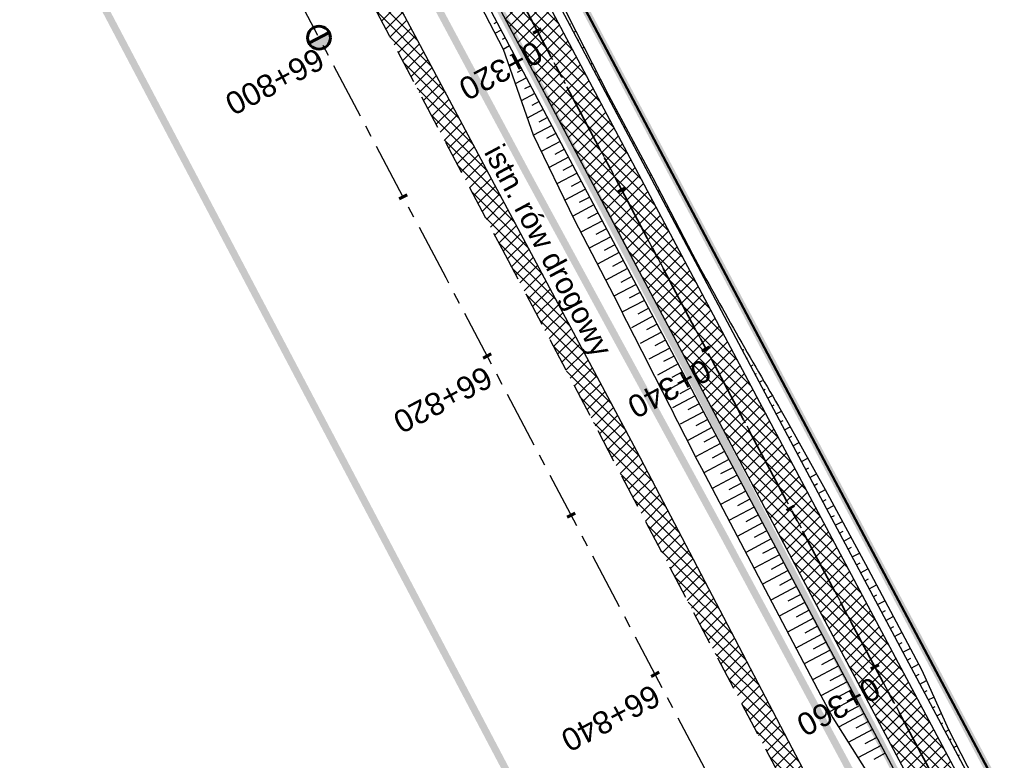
# Model space of a CAD drawing. Header units: metres. Extents: x 7529682 to 7533751, y 5721195 to 5727842.
# Tile 194 of 210: x 7529838 to 7529893, y 5727474 to 5727515. Entities that reach past the tile are written whole.
import ezdxf

# ---------------------------------------------------------------- set-up
doc = ezdxf.new("R2010")
doc.units = ezdxf.units.M
for name, pattern in [('817-dzialki-09-05-04$0$HIDDEN', [0.375, 0.25, -0.125]), ('ACAD_ISO05W100', [33, 24, -3, 0, -3, 0, -3]), ('CENTER', [50.8, 31.75, -6.35, 6.35, -6.35]), ('CENTER2', [28.575, 19.05, -3.175, 3.175, -3.175]), ('HIDDEN', [9.525, 6.35, -3.175])]:
    doc.linetypes.add(name, pattern=pattern)
for name, color, linetype in [('C-DROGI-SYTUACJA', 7, 'Continuous'), ('C-DROGI-SYTUACJA-ETYKIETY', 7, 'Continuous'), ('D-hatch-pobocza', 131, 'Continuous'), ('D-pobocza', 60, 'Continuous'), ('D-rowy', 160, 'Continuous'), ('D-skarpa', 2, 'Continuous'), ('D-skarpa-kreskowanie', 2, 'Continuous')]:
    doc.layers.add(name, color=color, linetype=linetype)
for name, color, linetype, lineweight, true_color in [('D-ewidencja-numery', 7, 'Continuous', 50, 0x40ff00), ('D-hatch-ciag-pieszo-rowerowy', 7, 'Continuous', 13, 0xff9f80), ('D-LR-etap-III', 7, '817-dzialki-09-05-04$0$HIDDEN', 50, 0x00008f)]:
    doc.layers.add(name, color=color, linetype=linetype, lineweight=lineweight, true_color=true_color)
for name, color, linetype, lineweight in [('D-krawędzie', 3, 'Continuous', 30), ('D-obrzeża', 2, 'Continuous', 30), ('D-opisy', 2, 'Continuous', 30), ('D-oś', 10, 'CENTER', 30), ('D-pas-drogowy', 7, 'ACAD_ISO05W100', 50)]:
    doc.layers.add(name, color=color, linetype=linetype, lineweight=lineweight)
doc.layers.add('poprzeczki', color=7, linetype='Continuous', true_color=0x0000c7)
doc.styles.get("Standard").update_dxf_attribs({"font": 'arial.ttf'})
pattern_1 = [(45, (0, 0), (-0.33675960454, 0.33675960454), []), (135, (0, 0), (-0.33675960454, -0.33675960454), [])]

# ---------------------------------------------------------------- blocks, each defined once
blk = doc.blocks.new('kilometraz')
at = {"linetype": 'ByBlock', "lineweight": -2}
blk.add_hatch(color=0, dxfattribs=at).paths.add_polyline_path([(0, -0.28125, 0.41421356), (0.28125, 0, 0.41421356), (0, 0.28125)])
at = {"color": 0, "linetype": 'ByBlock', "lineweight": -2}
blk.add_line((0, 0.28125), (0, -0.28125), dxfattribs=at)
blk.add_circle((0, 0), 0.28125, dxfattribs=at)
blk = doc.blocks.new('AeccTickLine')
at = {"color": 0, "linetype": 'ByBlock', "lineweight": -2}
blk.add_line((0, 1), (0, -1), dxfattribs=at)

msp = doc.modelspace()

# ---------------------------------------------------------------- hatches: boundary and pattern name
at = {"layer": 'D-hatch-ciag-pieszo-rowerowy'}
h = msp.add_hatch(dxfattribs=at)
h.set_pattern_fill('ANSI37', color=256, scale=0.15, style=0)
h.set_pattern_definition(pattern_1)
h.paths.add_polyline_path([(7529994.115, 5727270.039), (7529996.409, 5727271.048), (7529995.888, 5727272.04), (7529987.333, 5727287.9), (7529970.791, 5727319.398), (7529945.39, 5727367.318), (7529919.647, 5727417.711), (7529903.693, 5727447.921), (7529879.894, 5727492.595), (7529862.565, 5727525.262), (7529859.536, 5727525.637), (7529877.686, 5727491.422), (7529901.485, 5727446.75), (7529917.429, 5727416.559), (7529943.172, 5727366.164), (7529968.58, 5727318.231), (7529985.127, 5727286.725), (7529993.681, 5727270.865)])
at = {"layer": 'D-hatch-pobocza'}
h = msp.add_hatch(dxfattribs=at)
h.set_pattern_fill('ANSI37', color=256, scale=0.15, style=0)
h.set_pattern_definition(pattern_1)
h.paths.add_polyline_path([(7529905.34, 5727429.09), (7529892.28, 5727453.58), (7529881.53, 5727473.69), (7529872.27, 5727491.4), (7529857.46, 5727519.14), (7529841.38, 5727549.79), (7529827.75, 5727575.78), (7529816.4, 5727596.89), (7529800.43, 5727627.4), (7529788.07, 5727650.98), (7529775.85, 5727673.83), (7529761.3, 5727701.31), (7529749.89, 5727722.83), (7529745.5, 5727731.66), (7529738.971, 5727744.085), (7529737.465, 5727743.316), (7529742.213, 5727734.302), (7529762.326, 5727696.274), (7529777.785, 5727667.006), (7529799.322, 5727626.3), (7529822.193, 5727583.156), (7529846.924, 5727536.347), (7529864.752, 5727502.663), (7529900.459, 5727434.965), (7529935.352, 5727369.308), (7529971.476, 5727300.786), (7529988.361, 5727268.841), (7529990.28, 5727268.6), (7529990.329, 5727268.617), (7529981.66, 5727284.96), (7529968.42, 5727309.6), (7529956.4, 5727332.85), (7529943.52, 5727357.04), (7529932.32, 5727378.32), (7529916.68, 5727408.01)])

# ---------------------------------------------------------------- linework, layer by layer
at = {"layer": 'C-DROGI-SYTUACJA', "color": 10, "linetype": 'CENTER2', "lineweight": 35, "ltscale": 0.2}
msp.add_lwpolyline([(7529714.301, 5727795.865), (7529735.169, 5727756.456, 0.071658), (7529738.529, 5727751.848), (7529739.732, 5727750.614, -0.071785), (7529743.098, 5727745.997), (7529747.739, 5727737.221), (7529774.913, 5727685.825), (7529793.855, 5727649.915), (7529812.38, 5727615.415), (7529837.757, 5727568.892), (7529857.658, 5727531.843), (7529878.79, 5727492.008), (7529902.589, 5727447.335), (7529918.538, 5727417.135), (7529944.281, 5727366.741), (7529969.685, 5727318.815), (7529986.23, 5727287.312), (7529994.785, 5727271.452), (7530014.919, 5727233.118)], format="xyb", dxfattribs=at)
at = {"layer": 'D-ewidencja-numery', "color": 12, "ltscale": 15, "true_color": 0xc70000}
msp.add_lwpolyline([(7529715.573, 5727792.968), (7529717.68, 5727794.024), (7529736.275, 5727758.647), (7529744.511, 5727750.406), (7529750.283, 5727738.55), (7529777.109, 5727687.569), (7529796.515, 5727651.33), (7529814.938, 5727616.793), (7529839.007, 5727572.304), (7529860.618, 5727532.509), (7529882.349, 5727491.504), (7529904.865, 5727449.096), (7529920.747, 5727418.885), (7529946.677, 5727368.547), (7529972.025, 5727320.573), (7529987.74, 5727290.153), (7529996.497, 5727273.662), (7530017.541, 5727234.203)], dxfattribs=at)
at = {"layer": 'D-krawędzie', "linetype": 'HIDDEN', "ltscale": 0.3}
msp.add_lwpolyline([(7529737.465, 5727743.316), (7529742.213, 5727734.302), (7529762.326, 5727696.274), (7529777.785, 5727667.006), (7529799.322, 5727626.3), (7529822.193, 5727583.156), (7529846.924, 5727536.347), (7529864.752, 5727502.663), (7529900.459, 5727434.965), (7529935.352, 5727369.308), (7529971.476, 5727300.786), (7530006.702, 5727234.141)], dxfattribs=at)
at = {"layer": 'D-LR-etap-III', "ltscale": 10, "flags": 128}
msp.add_lwpolyline([(7531750.474, 5723895.103, 0.4, 0.4, 0), (7531750.505, 5723895.13, 0.4, 0.4, 0), (7531682.71, 5724022.92, 0.4, 0.4, 0), (7531619.177, 5724147.204, 0.4, 0.4, 0), (7531592.309, 5724198.489, 0.4, 0.4, 0), (7531553.264, 5724272.919, 0.4, 0.4, 0), (7531504.02, 5724366.79, 0.4, 0.4, 0), (7531482.09, 5724407.62, 0.4, 0.4, 0), (7531412.35, 5724541.183, 0.4, 0.4, 0), (7531388.464, 5724586.93, 0.4, 0.4, 0), (7531345.12, 5724669.94, 0.4, 0.4, 0), (7531127.66, 5725081.67, 0.4, 0.4, 0), (7531059.253, 5725211.041, 0.4, 0.4, 0), (7531008.007, 5725307.954, 0.4, 0.4, 0), (7530964.182, 5725390.836, 0.4, 0.4, 0), (7530914.557, 5725484.684, 0.4, 0.4, 0), (7530865.243, 5725577.494, 0.4, 0.4, 0), (7530840.085, 5725624.059, 0.4, 0.4, 0), (7530802.56, 5725694.925, 0.4, 0.4, 0), (7530755.54, 5725787.51, 0.4, 0.4, 0), (7530708.718, 5725876.303, 0.4, 0.4, 0), (7530695.12, 5725902.09, 0.4, 0.4, 0), (7530642.914, 5726001.078, 0.4, 0.4, 0), (7530634.935, 5726016.147, 0.4, 0.4, 0), (7530610.82, 5726061.93, 0.4, 0.4, 0), (7530610.82, 5726061.93, 0.4, 0.4, 0), (7530607.21, 5726063.51, 0.4, 0.4, 0), (7530597.42, 5726080.68, 0.4, 0.4, 0), (7530591.16, 5726088.44, 0.4, 0.4, 0), (7530581.28, 5726107.21, 0.4, 0.4, 0), (7530571.29, 5726130.56, 0.4, 0.4, 0), (7530549.555, 5726171.527, 0.4, 0.4, 0), (7530531.014, 5726206.474, 0.4, 0.4, 0), (7530516.461, 5726236.017, 0.4, 0.4, 0), (7530500.799, 5726266.141, 0.4, 0.4, 0), (7530491.35, 5726283.94, 0.4, 0.4, 0), (7530482.4, 5726303.41, 0.4, 0.4, 0), (7530482.4, 5726303.41, 0.4, 0.4, 0), (7530450.41, 5726357.28, 0.4, 0.4, 0), (7530397.759, 5726458.5, 0.4, 0.4, 0), (7530334.708, 5726583.665, 0.4, 0.4, 0), (7530303.939, 5726645.168, 0.4, 0.4, 0), (7530300.51, 5726651.778, 0.4, 0.4, 0), (7530289.214, 5726671.967, 0.4, 0.4, 0), (7530281.54, 5726685.57, 0.4, 0.4, 0), (7530261.371, 5726724.163, 0.4, 0.4, 0), (7530254.03, 5726738.21, 0.4, 0.4, 0), (7530197.22, 5726845.06, 0.4, 0.4, 0), (7530194.71, 5726849.15, 0.4, 0.4, 0), (7530195.92, 5726850.75, 0.4, 0.4, 0), (7530170.547, 5726892.961, 0.4, 0.4, 0), (7530143.175, 5726945.066, 0.4, 0.4, 0), (7530105.06, 5727018.32, 0.4, 0.4, 0), (7530100.06, 5727027.16, 0.4, 0.4, 0), (7530062.319, 5727099.625, 0.4, 0.4, 0), (7530015.379, 5727189.42, 0.4, 0.4, 0), (7529983.208, 5727250.207, 0.4, 0.4, 0), (7529953.284, 5727306.747, 0.4, 0.4, 0), (7529900.671, 5727406.159, 0.4, 0.4, 0), (7529890.63, 5727425.131, 0.4, 0.4, 0), (7529875.155, 5727454.426, 0.4, 0.4, 0), (7529857.56, 5727487.787, 0.4, 0.4, 0), (7529835.194, 5727530.193, 0.4, 0.4, 0), (7529811.741, 5727574.662, 0.4, 0.4, 0), (7529792.102, 5727611.923, 0.4, 0.4, 0), (7529768.066, 5727657.47, 0.4, 0.4, 0), (7529755.211, 5727682.131, 0.4, 0.4, 0), (7529753.31, 5727681.13, 0.4, 0.4, 0), (7529739.21, 5727707.77, 0.4, 0.4, 0), (7529735.395, 5727711.252, 0.4, 0.4, 0), (7529725.42, 5727730.2, 0.4, 0.4, 0), (7529723.55, 5727729.88, 0.4, 0.4, 0), (7529695.567, 5727782.932, 0.4, 0.4, 0), (7529717.68, 5727794.024, 0.4, 0.4, 0), (7529736.275, 5727758.647, 0.4, 0.4, 0), (7529736.275, 5727758.647, 0.4, 0.4, 0), (7529744.511, 5727750.406, 0.4, 0.4, 0), (7529744.511, 5727750.406, 0.4, 0.4, 0), (7529750.283, 5727738.55, 0.4, 0.4, 0), (7529777.109, 5727687.569, 0.4, 0.4, 0), (7529796.515, 5727651.33, 0.4, 0.4, 0), (7529814.938, 5727616.793, 0.4, 0.4, 0), (7529839.007, 5727572.304, 0.4, 0.4, 0), (7529860.618, 5727532.509, 0.4, 0.4, 0), (7529882.349, 5727491.504, 0.4, 0.4, 0), (7529904.865, 5727449.096, 0.4, 0.4, 0), (7529920.747, 5727418.885, 0.4, 0.4, 0), (7529946.677, 5727368.547, 0.4, 0.4, 0), (7529972.025, 5727320.573, 0.4, 0.4, 0), (7529987.74, 5727290.153, 0.4, 0.4, 0), (7529996.497, 5727273.662, 0.4, 0.4, 0), (7530017.541, 5727234.203, 0.4, 0.4, 0), (7530033.054, 5727204.864, 0.4, 0.4, 0), (7530051.623, 5727170.223, 0.4, 0.4, 0), (7530069.277, 5727137.016, 0.4, 0.4, 0), (7530089.385, 5727097.534, 0.4, 0.4, 0), (7530109.713, 5727060.747, 0.4, 0.4, 0), (7530136.77, 5727011.64, 0.4, 0.4, 0), (7530162.447, 5726962.744, 0.4, 0.4, 0), (7530187.674, 5726916.992, 0.4, 0.4, 0), (7530207.821, 5726879.335, 0.4, 0.4, 0), (7530230.626, 5726834.519, 0.4, 0.4, 0), (7530262.288, 5726776.618, 0.4, 0.4, 0), (7530277.51, 5726760.213, 0.4, 0.4, 0), (7530286.037, 5726744.107, 0.4, 0.4, 0), (7530288.097, 5726735.884, 0.4, 0.4, 0), (7530290.394, 5726725.047, 0.4, 0.4, 0), (7530296.177, 5726713.583, 0.4, 0.4, 0), (7530302.726, 5726701.182, 0.4, 0.4, 0), (7530325.685, 5726657.466, 0.4, 0.4, 0), (7530343.244, 5726623.649, 0.4, 0.4, 0), (7530360.23, 5726591.747, 0.4, 0.4, 0), (7530383.209, 5726548.059, 0.4, 0.4, 0), (7530406.018, 5726503.606, 0.4, 0.4, 0), (7530427.465, 5726462.62, 0.4, 0.4, 0), (7530447.928, 5726424.388, 0.4, 0.4, 0), (7530471.127, 5726379.921, 0.4, 0.4, 0), (7530490.501, 5726343.033, 0.4, 0.4, 0), (7530509.499, 5726306.733, 0.4, 0.4, 0), (7530529.89, 5726267.244, 0.4, 0.4, 0), (7530543.852, 5726238.99, 0.4, 0.4, 0), (7530554.809, 5726218.944, 0.4, 0.4, 0), (7530559.027, 5726212.223, 0.4, 0.4, 0), (7530563.061, 5726206.41, 0.4, 0.4, 0), (7530566.934, 5726200.464, 0.4, 0.4, 0), (7530569.771, 5726194.902, 0.4, 0.4, 0), (7530571.473, 5726191.282, 0.4, 0.4, 0), (7530572.839, 5726188.025, 0.4, 0.4, 0), (7530575.295, 5726182.035, 0.4, 0.4, 0), (7530579.737, 5726173.306, 0.4, 0.4, 0), (7530583.3, 5726167.41, 0.4, 0.4, 0), (7530593.4, 5726163.33, 0.4, 0.4, 0), (7530598.618, 5726155.264, 0.4, 0.4, 0), (7530608.258, 5726140.497, 0.4, 0.4, 0), (7530603.27, 5726136.83, 0.4, 0.4, 0), (7530606.53, 5726131.84, 0.4, 0.4, 0), (7530604.239, 5726124.217, 0.4, 0.4, 0), (7530605.847, 5726121.63, 0.4, 0.4, 0), (7530608.972, 5726116.164, 0.4, 0.4, 0), (7530618.114, 5726097.791, 0.4, 0.4, 0), (7530651.213, 5726034.96, 0.4, 0.4, 0), (7530670.244, 5725998.611, 0.4, 0.4, 0), (7530698.075, 5725945.953, 0.4, 0.4, 0), (7530716.506, 5725911.305, 0.4, 0.4, 0), (7530735.223, 5725875.667, 0.4, 0.4, 0), (7530752.504, 5725842.155, 0.4, 0.4, 0), (7530778.311, 5725793.501, 0.4, 0.4, 0), (7530797.5, 5725756.382, 0.4, 0.4, 0), (7530812.519, 5725728.289, 0.4, 0.4, 0), (7530820.039, 5725713.16, 0.4, 0.4, 0), (7530822.422, 5725710.194, 0.4, 0.4, 0), (7530833.155, 5725688.801, 0.4, 0.4, 0), (7530849.629, 5725656.159, 0.4, 0.4, 0), (7530867.983, 5725621.964, 0.4, 0.4, 0), (7530872.63, 5725612.888, 0.4, 0.4, 0), (7530880.354, 5725597.595, 0.4, 0.4, 0), (7530883.839, 5725593.389, 0.4, 0.4, 0), (7530891.782, 5725587.763, 0.4, 0.4, 0), (7530895.039, 5725584.281, 0.4, 0.4, 0), (7530897.034, 5725580.941, 0.4, 0.4, 0), (7530900.952, 5725579.946, 0.4, 0.4, 0), (7530904.81, 5725571.977, 0.4, 0.4, 0), (7530903.682, 5725568.566, 0.4, 0.4, 0), (7530908.901, 5725558.845, 0.4, 0.4, 0), (7530910.252, 5725545.672, 0.4, 0.4, 0), (7530912.873, 5725538.646, 0.4, 0.4, 0), (7530945.278, 5725478.464, 0.4, 0.4, 0), (7530959.692, 5725450.246, 0.4, 0.4, 0), (7531002.827, 5725368.192, 0.4, 0.4, 0), (7531044.704, 5725290.314, 0.4, 0.4, 0), (7531064.099, 5725253.213, 0.4, 0.4, 0), (7531083.01, 5725216.678, 0.4, 0.4, 0), (7531113.013, 5725158.466, 0.4, 0.4, 0), (7531137.364, 5725113.071, 0.4, 0.4, 0), (7531150.831, 5725086.712, 0.4, 0.4, 0), (7531159.746, 5725076.641, 0.4, 0.4, 0), (7531166.31, 5725074.58, 0.4, 0.4, 0), (7531172.29, 5725062.58, 0.4, 0.4, 0), (7531170.59, 5725055.606, 0.4, 0.4, 0), (7531173.733, 5725044.081, 0.4, 0.4, 0), (7531215.342, 5724964.86, 0.4, 0.4, 0), (7531238.054, 5724921.685, 0.4, 0.4, 0), (7531262.39, 5724875.283, 0.4, 0.4, 0), (7531295.587, 5724811.266, 0.4, 0.4, 0), (7531348.488, 5724712.363, 0.4, 0.4, 0), (7531363.741, 5724682.684, 0.4, 0.4, 0), (7531366.987, 5724675.865, 0.4, 0.4, 0), (7531382.541, 5724646.111, 0.4, 0.4, 0), (7531401.299, 5724610.875, 0.4, 0.4, 0), (7531428.965, 5724558.862, 0.4, 0.4, 0), (7531449.111, 5724520.398, 0.4, 0.4, 0), (7531477.293, 5724465.831, 0.4, 0.4, 0), (7531500.996, 5724421.113, 0.4, 0.4, 0), (7531512.122, 5724400.549, 0.4, 0.4, 0), (7531513.782, 5724396.757, 0.4, 0.4, 0), (7531526.32, 5724379.39, 0.4, 0.4, 0), (7531566.784, 5724302.736, 0.4, 0.4, 0), (7531612.277, 5724225.61, 0.4, 0.4, 0), (7531620.493, 5724210.548, 0.4, 0.4, 0), (7531631.578, 5724196.258, 0.4, 0.4, 0), (7531653.484, 5724152.434, 0.4, 0.4, 0), (7531661.151, 5724128.494, 0.4, 0.4, 0), (7531673.881, 5724101.186, 0.4, 0.4, 0), (7531684.691, 5724081.184, 0.4, 0.4, 0), (7531699.212, 5724051.17, 0.4, 0.4, 0), (7531704.034, 5724040.584, 0.4, 0.4, 0), (7531704.034, 5724040.584, 0.4, 0.4, 0), (7531703.913, 5724037.17, 0.4, 0.4, 0), (7531736.42, 5723969.232, 0.4, 0.4, 0), (7531738.285, 5723967.699, 0.4, 0.4, 0), (7531742.181, 5723962.346, 0.4, 0.4, 0), (7531744.286, 5723958.616, 0.4, 0.4, 0), (7531755.393, 5723944.193, 0.4, 0.4, 0), (7531758.69, 5723936.76, 0.4, 0.4, 0), (7531780.08, 5723929.25, 0.4, 0.4, 0), (7531792.612, 5723906.338, 0.4, 0.4, 0), (7531792.612, 5723906.338, 0.4, 0.4, 0), (7531756.962, 5723883.055, 0.4, 0.4, 0), (7531750.46, 5723895.13, 0.4, 0.4, 0), (7531750.46, 5723895.13, 0, 0, 0)], format="xyseb", dxfattribs=at)
at = {"layer": 'D-obrzeża'}
for points in [[(7529996.408, 5727271.05), (7529995.888, 5727272.04), (7529987.333, 5727287.9), (7529970.791, 5727319.398), (7529945.39, 5727367.318), (7529919.647, 5727417.711), (7529903.693, 5727447.921), (7529879.894, 5727492.595), (7529858.761, 5727532.432), (7529838.856, 5727569.487), (7529813.479, 5727616.01), (7529794.958, 5727650.503), (7529776.019, 5727686.408), (7529748.844, 5727737.805), (7529744.118, 5727746.741, 0.071785), (7529740.753, 5727751.358), (7529739.549, 5727752.592, -0.071658), (7529736.189, 5727757.2), (7529717.235, 5727792.995)], [(7530013.813, 5727232.534), (7529993.681, 5727270.865), (7529985.127, 5727286.725), (7529968.58, 5727318.231), (7529943.172, 5727366.164), (7529917.429, 5727416.559), (7529901.485, 5727446.75), (7529877.686, 5727491.422), (7529856.555, 5727531.255), (7529836.657, 5727568.297), (7529811.281, 5727614.82), (7529792.751, 5727649.328), (7529773.808, 5727685.242), (7529746.633, 5727736.639), (7529746.633, 5727736.639), (7529742.077, 5727745.253, 0.071785), (7529738.712, 5727749.87), (7529737.508, 5727751.104, -0.071658), (7529734.148, 5727755.712), (7529715.008, 5727791.858)]]:
    msp.add_lwpolyline(points, format="xyb", dxfattribs=at)
at = {"layer": 'D-oś', "ltscale": 0.1}
msp.add_lwpolyline([(7530003.607, 5727232.506), (7529968.381, 5727299.153), (7529932.259, 5727367.671), (7529897.365, 5727433.327), (7529861.657, 5727501.028), (7529843.829, 5727534.712), (7529819.1, 5727581.518), (7529796.228, 5727624.663), (7529774.69, 5727665.371), (7529759.232, 5727694.637), (7529739.12, 5727732.663), (7529700.238, 5727806.043)], dxfattribs=at)
at = {"layer": 'D-oś', "ltscale": 0.03}
msp.add_lwpolyline([(7529714.301, 5727795.865), (7529735.169, 5727756.456, 0.071658), (7529738.529, 5727751.848), (7529739.732, 5727750.614, -0.071785), (7529743.098, 5727745.997), (7529747.739, 5727737.221), (7529774.913, 5727685.825), (7529793.855, 5727649.915), (7529812.38, 5727615.415), (7529837.757, 5727568.892), (7529857.658, 5727531.843), (7529878.79, 5727492.008), (7529902.589, 5727447.335), (7529918.538, 5727417.135), (7529944.281, 5727366.741), (7529969.685, 5727318.815), (7529986.23, 5727287.312), (7529994.785, 5727271.452), (7530014.919, 5727233.118)], format="xyb", dxfattribs=at)
at = {"layer": 'D-pas-drogowy', "ltscale": 0.2, "flags": 128}
msp.add_lwpolyline([(7531633.019, 5724182.834, 0.4, 0.4, 0), (7531617.559, 5724211.608, 0.4, 0.4, 0), (7531566.784, 5724302.736, 0.4, 0.4, 0), (7531538.419, 5724356.47, 0.4, 0.4, 0), (7531526.32, 5724379.39, 0.4, 0.4, 0), (7531516.102, 5724393.607, 0.4, 0.4, 0.001485), (7531513.78, 5724396.838, 0.4, 0.4, 0), (7531501.87, 5724413.41, 0.4, 0.4, 0), (7531474.926, 5724464.508, 0.4, 0.4, 0), (7531446.2, 5724518.992, 0.4, 0.4, 0), (7531424.962, 5724559.262, 0.4, 0.4, 0), (7531398.444, 5724609.566, 0.4, 0.4, 0), (7531379.647, 5724645.216, 0.4, 0.4, 0), (7531365.23, 5724672.56, 0.4, 0.4, 0), (7531341.306, 5724717.915, 0.4, 0.4, 0), (7531312.9, 5724771.789, 0.4, 0.4, 0), (7531292.591, 5724810.307, 0.4, 0.4, 0), (7531259.392, 5724873.271, 0.4, 0.4, 0), (7531233.74, 5724921.923, 0.4, 0.4, 0), (7531203.073, 5724980.092, 0.4, 0.4, 0), (7531173.471, 5725036.225, 0.4, 0.4, 0), (7531168.27, 5725046.09, 0.4, 0.4, 0), (7531172.29, 5725062.58, 0.4, 0.4, 0), (7531166.31, 5725074.58, 0.4, 0.4, 0), (7531150.32, 5725079.6, 0.4, 0.4, 0), (7531141.5, 5725096.43, 0.4, 0.4, 0), (7531109.312, 5725157.814, 0.4, 0.4, 0), (7531086.641, 5725201.048, 0.4, 0.4, 0), (7531059.198, 5725253.384, 0.4, 0.4, 0), (7531028.207, 5725312.489, 0.4, 0.4, 0), (7530999.105, 5725367.99, 0.4, 0.4, 0), (7530956.248, 5725449.725, 0.4, 0.4, 0), (7530924.398, 5725510.464, 0.4, 0.4, 0), (7530897.51, 5725561.74, 0.4, 0.4, 0), (7530894.46, 5725566.14, 0.4, 0.4, 0), (7530892.16, 5725570.49, 0.4, 0.4, 0), (7530869.363, 5725613.307, 0.4, 0.4, 0), (7530861.694, 5725627.705, 0.4, 0.4, 0), (7530852.74, 5725644.52, 0.4, 0.4, 0), (7530831.51, 5725684.2, 0.4, 0.4, 0), (7530811.13, 5725722.52, 0.4, 0.4, 0), (7530792.348, 5725757.941, 0.4, 0.4, 0), (7530768.03, 5725803.8, 0.4, 0.4, 0), (7530748.769, 5725840.179, 0.4, 0.4, 0), (7530727.7, 5725879.97, 0.4, 0.4, 0), (7530712.098, 5725909.545, 0.4, 0.4, 0), (7530693.644, 5725944.645, 0.4, 0.4, 0), (7530665.702, 5725997.539, 0.4, 0.4, 0), (7530641.76, 5726042.88, 0.4, 0.4, 0), (7530616.5, 5726091.48, 0.4, 0.4, 0), (7530604.628, 5726114.32, 0.4, 0.4, -0.007763), (7530602.5, 5726118.43, 0.4, 0.4, 0), (7530603.992, 5726123.395, 0.4, 0.4, 0), (7530606.53, 5726131.84, 0.4, 0.4, 0), (7530603.27, 5726136.83, 0.4, 0.4, 0), (7530593.776, 5726151.369, 0.4, 0.4, 0), (7530590.203, 5726156.84, 0.4, 0.4, 0), (7530583.3, 5726167.41, 0.4, 0.4, 0), (7530580.578, 5726170.428, 0.4, 0.4, 0), (7530575.85, 5726175.67, 0.4, 0.4, 0), (7530569.01, 5726186.66, 0.4, 0.4, 0), (7530562.555, 5726199.189, 0.4, 0.4, 0), (7530555.67, 5726211.39, 0.4, 0.4, 0), (7530548.29, 5726224.23, 0.4, 0.4, 0), (7530540.58, 5726237.71, 0.4, 0.4, 0), (7530532.68, 5726252.65, 0.4, 0.4, 0), (7530524.06, 5726269.35, 0.4, 0.4, 0), (7530502.82, 5726309.91, 0.4, 0.4, 0), (7530488.83, 5726336.63, 0.4, 0.4, 0), (7530466.03, 5726380.16, 0.4, 0.4, 0), (7530438.47, 5726432.77, 0.4, 0.4, 0), (7530424.53, 5726459.09, 0.4, 0.4, 0), (7530401.63, 5726502.97, 0.4, 0.4, 0), (7530383.38, 5726538.06, 0.4, 0.4, 0), (7530353.97, 5726593.52, 0.4, 0.4, 0), (7530338.47, 5726622.74, 0.4, 0.4, 0), (7530322.01, 5726653.88, 0.4, 0.4, 0), (7530297.54, 5726700.33, 0.4, 0.4, 0), (7530287.38, 5726719.6, 0.4, 0.4, 0), (7530285.95, 5726722.316, 0.4, 0.4, 0), (7530280.26, 5726733.12, 0.4, 0.4, 0), (7530266.73, 5726758.74, 0.4, 0.4, 0), (7530260.42, 5726770.47, 0.4, 0.4, 0), (7530253.25, 5726783.82, 0.4, 0.4, 0), (7530244.95, 5726799.33, 0.4, 0.4, 0), (7530239.39, 5726808.49, 0.4, 0.4, 0), (7530238.29, 5726807.9, 0.4, 0.4, 0), (7530218.11, 5726850.67, 0.4, 0.4, 0), (7530175.907, 5726928.168, 0.4, 0.4, 0), (7530096.68, 5727076.15, 0.4, 0.4, 0), (7530094.68, 5727079.89, 0.4, 0.4, 0), (7530064.597, 5727135.523, 0.4, 0.4, 0), (7530046.731, 5727168.892, 0.4, 0.4, 0), (7530025.803, 5727208.461, 0.4, 0.4, 0), (7530012.847, 5727232.979, 0.4, 0.4, 0), (7529994.15, 5727268.45, 0.4, 0.4, 0), (7529981.671, 5727291.93, 0.4, 0.4, 0), (7529949.89, 5727351.73, 0.4, 0.4, 0), (7529924.75, 5727399.03, 0.4, 0.4, 0), (7529915.516, 5727417.1, 0.4, 0.4, 0), (7529885.83, 5727475.19, 0.4, 0.4, 0), (7529862.56, 5727519.97, 0.4, 0.4, 0), (7529852.985, 5727538.191, 0.4, 0.4, 0), (7529836.513, 5727569.511, 0.4, 0.4, 0), (7529815.369, 5727609.141, 0.4, 0.4, 0), (7529792.795, 5727651.247, 0.4, 0.4, 0), (7529774.199, 5727685.858, 0.4, 0.4, 0), (7529746.966, 5727736.059, 0.4, 0.4, 0), (7529733.92, 5727757.62, 0.4, 0.4, 0), (7529708.607, 5727806.389, 0.4, 0.4, 0), (7529688.492, 5727796.345, 0.4, 0.4, 0), (7529723.55, 5727729.88, 0.4, 0.4, 0), (7529725.42, 5727730.2, 0.4, 0.4, 0), (7529735.38, 5727711.28, 0.4, 0.4, 0), (7529739.21, 5727707.77, 0.4, 0.4, 0), (7529753.31, 5727681.13, 0.4, 0.4, 0), (7529755.178, 5727682.114, 0.4, 0.4, 0), (7529792.102, 5727611.923, 0.4, 0.4, 0), (7529811.741, 5727574.662, 0.4, 0.4, 0), (7529835.194, 5727530.193, 0.4, 0.4, 0), (7529857.56, 5727487.787, 0.4, 0.4, 0), (7529875.155, 5727454.426, 0.4, 0.4, 0), (7529890.63, 5727425.131, 0.4, 0.4, 0), (7529900.671, 5727406.159, 0.4, 0.4, 0), (7529953.284, 5727306.747, 0.4, 0.4, 0), (7529983.208, 5727250.207, 0.4, 0.4, 0), (7530015.379, 5727189.42, 0.4, 0.4, 0), (7530062.319, 5727099.625, 0.4, 0.4, 0), (7530100.06, 5727027.16, 0.4, 0.4, 0), (7530105.06, 5727018.32, 0.4, 0.4, 0), (7530143.175, 5726945.066, 0.4, 0.4, 0), (7530170.547, 5726892.961, 0.4, 0.4, 0), (7530195.92, 5726850.75, 0.4, 0.4, 0), (7530194.71, 5726849.15, 0.4, 0.4, 0), (7530197.22, 5726845.06, 0.4, 0.4, 0), (7530254.03, 5726738.21, 0.4, 0.4, 0), (7530261.371, 5726724.163, 0.4, 0.4, 0), (7530281.54, 5726685.57, 0.4, 0.4, 0), (7530289.214, 5726671.967, 0.4, 0.4, 0), (7530300.51, 5726651.778, 0.4, 0.4, 0), (7530303.939, 5726645.168, 0.4, 0.4, 0), (7530334.708, 5726583.665, 0.4, 0.4, 0), (7530397.759, 5726458.5, 0.4, 0.4, 0), (7530450.41, 5726357.28, 0.4, 0.4, 0), (7530482.4, 5726303.41, 0.4, 0.4, 0), (7530483.688, 5726301.003, 0.4, 0.4, 0), (7530491.35, 5726283.94, 0.4, 0.4, 0), (7530512.67, 5726243.78, 0.4, 0.4, 0), (7530529.43, 5726209.46, 0.4, 0.4, 0), (7530571.29, 5726130.56, 0.4, 0.4, 0), (7530581.28, 5726107.21, 0.4, 0.4, 0), (7530591.16, 5726088.44, 0.4, 0.4, 0), (7530597.42, 5726080.68, 0.4, 0.4, 0), (7530607.21, 5726063.51, 0.4, 0.4, 0), (7530610.82, 5726061.93, 0.4, 0.4, 0), (7530634.935, 5726016.147, 0.4, 0.4, 0), (7530642.914, 5726001.078, 0.4, 0.4, 0), (7530695.12, 5725902.09, 0.4, 0.4, 0), (7530708.718, 5725876.303, 0.4, 0.4, 0), (7530755.54, 5725787.51, 0.4, 0.4, 0), (7530802.56, 5725694.925, 0.4, 0.4, 0), (7530840.085, 5725624.059, 0.4, 0.4, 0), (7530865.243, 5725577.494, 0.4, 0.4, 0), (7530914.557, 5725484.684, 0.4, 0.4, 0), (7530964.182, 5725390.836, 0.4, 0.4, 0), (7531008.007, 5725307.954, 0.4, 0.4, 0), (7531059.253, 5725211.041, 0.4, 0.4, 0), (7531127.66, 5725081.67, 0.4, 0.4, 0), (7531345.12, 5724669.94, 0.4, 0.4, 0), (7531388.464, 5724586.93, 0.4, 0.4, 0), (7531412.35, 5724541.183, 0.4, 0.4, 0), (7531482.09, 5724407.62, 0.4, 0.4, 0), (7531504.02, 5724366.79, 0.4, 0.4, 0), (7531519.374, 5724337.52, 0.4, 0.4, 0), (7531563.749, 5724252.932, 0.4, 0.4, 0), (7531602.175, 5724179.681, 0.4, 0.4, 0), (7531619.177, 5724147.204, 0.4, 0.4, 0), (7531625.038, 5724135.635, 0.4, 0.4, 0), (7531656.796, 5724073.316, 0.4, 0.4, 0), (7531675.12, 5724037.36, 0.4, 0.4, 0), (7531682.71, 5724022.92, 0.4, 0.4, 0), (7531705.565, 5723979.811, 0.4, 0.4, 0), (7531736.606, 5723921.262, 0.4, 0.4, 0), (7531750.46, 5723895.13, 0.4, 0.4, 0), (7531740.77, 5723886.56, 0.4, 0.4, 0), (7531732.86, 5723885, 0.4, 0.4, 0), (7531722.18, 5723887.77, 0.4, 0.4, 0), (7531729.87, 5723862.17, 0.4, 0.4, 0), (7531742.92, 5723861.93, 0.4, 0.4, 0), (7531763.71, 5723859.52, 0.4, 0.4, 0), (7531768.42, 5723854.12, 0.4, 0.4, 0), (7531787.42, 5723817.97, 0.4, 0.4, 0), (7531795.57, 5723809.82, 0.4, 0.4, 0), (7531816.347, 5723819.85, 0.4, 0.4, 0), (7531816.347, 5723819.85, 0.4, 0.4, 0), (7531805.06, 5723843.23, 0.4, 0.4, 0), (7531803.61, 5723886.23, 0.4, 0.4, 0), (7531803.61, 5723886.23, 0.4, 0.4, 0), (7531780.08, 5723929.25, 0.4, 0.4, 0), (7531758.69, 5723936.76, 0.4, 0.4, 0), (7531749.359, 5723946.412, 0.4, 0.4, 0), (7531742.71, 5723953.29, 0.4, 0.4, 0), (7531735.177, 5723967.878, 0.4, 0.4, 0), (7531722.37, 5723992.68, 0.4, 0.4, 0), (7531705.042, 5724030.886, 0.4, 0.4, 0), (7531699.47, 5724043.17, 0.4, 0.4, 0), (7531692.69, 5724058.11, 0.4, 0.4, 0), (7531679.672, 5724084.017, 0.4, 0.4, 0), (7531674.55, 5724094.21, 0.4, 0.4, 0), (7531666.633, 5724114.003, 0.4, 0.4, 0), (7531649, 5724153.82, 0.4, 0.4, 0), (7531641.49, 5724149.34, 0.4, 0.4, 0), (7531626.04, 5724179.34, 0.4, 0.4, 0), (7531633.03, 5724182.84, 0, 0, 0)], format="xyseb", dxfattribs=at)
at = {"layer": 'D-pobocza'}
for points in [[(7529719.962, 5727788.914), (7529736.631, 5727757.434, 0.071658), (7529739.907, 5727752.941), (7529741.111, 5727751.707, -0.071785), (7529744.56, 5727746.975), (7529749.286, 5727738.039), (7529776.461, 5727686.642), (7529795.4, 5727650.738), (7529813.919, 5727616.248), (7529839.296, 5727569.725), (7529859.202, 5727532.667), (7529880.335, 5727492.83), (7529904.135, 5727448.155), (7529920.091, 5727417.942), (7529945.833, 5727367.549), (7529971.233, 5727319.631), (7529987.775, 5727288.135), (7529996.33, 5727272.275), (7529996.866, 5727271.253)], [(7529718.045, 5727785.054), (7529733.706, 5727755.478, 0.071658), (7529737.151, 5727750.754), (7529738.354, 5727749.521, -0.071785), (7529741.635, 5727745.019), (7529746.191, 5727736.405), (7529773.366, 5727685.008), (7529792.31, 5727649.093), (7529810.841, 5727614.582), (7529836.218, 5727568.059), (7529856.114, 5727531.019), (7529877.245, 5727491.187), (7529901.043, 5727446.515), (7529916.985, 5727416.328), (7529942.728, 5727365.933), (7529968.137, 5727317.998), (7529984.685, 5727286.49), (7529993.24, 5727270.63), (7529993.656, 5727269.837)]]:
    msp.add_lwpolyline(points, format="xyb", dxfattribs=at)
at = {"layer": 'D-pobocza', "linetype": 'ByBlock'}
msp.add_lwpolyline([(7529990.329, 5727268.617), (7529981.66, 5727284.96), (7529968.42, 5727309.6), (7529956.4, 5727332.85), (7529943.52, 5727357.04), (7529932.32, 5727378.32), (7529916.68, 5727408.01), (7529905.34, 5727429.09), (7529892.28, 5727453.58), (7529881.53, 5727473.69), (7529872.27, 5727491.4), (7529857.46, 5727519.14), (7529841.38, 5727549.79), (7529827.75, 5727575.78), (7529816.4, 5727596.89), (7529800.43, 5727627.4), (7529788.07, 5727650.98), (7529775.85, 5727673.83), (7529761.3, 5727701.31), (7529749.89, 5727722.83), (7529745.5, 5727731.66), (7529738.971, 5727744.085), (7529737.465, 5727743.316)], dxfattribs=at)
at = {"layer": 'D-rowy', "linetype": 'HIDDEN', "ltscale": 0.1, "const_width": 0.4, "flags": 128}
msp.add_lwpolyline([(7530210.965, 5726857.162), (7530158.809, 5726954.52), (7530122.465, 5727022.753), (7530095.922, 5727072.859), (7530086.314, 5727091.113), (7530063.16, 5727134.709), (7530033.596, 5727190.759), (7530021.34, 5727213.676), (7530002.619, 5727249.036), (7529995.396, 5727262.503), (7529988.789, 5727275.206), (7529976.334, 5727299.006), (7529958.125, 5727333.488), (7529939.362, 5727369.129), (7529923.146, 5727399.734), (7529918.219, 5727408.985), (7529909.126, 5727427.527), (7529905.376, 5727434.673), (7529896.192, 5727451.152), (7529887.557, 5727467.231), (7529877.124, 5727486.657), (7529866.166, 5727506.778), (7529855.76, 5727526.176), (7529840.707, 5727554.898), (7529824.518, 5727585.588), (7529810.515, 5727612.292), (7529795.682, 5727640.077), (7529780.379, 5727668.69), (7529772.315, 5727684.078), (7529762.635, 5727702.447), (7529747.007, 5727732.117), (7529740.676, 5727744.954)], dxfattribs=at)
at = {"layer": 'D-skarpa', "linetype": 'Continuous'}
for points in [[(7529842.461, 5727564.143, 0.009715), (7529852.031, 5727546.581), (7529854.314, 5727542.131), (7529856.769, 5727537.774), (7529859.24, 5727533.426), (7529859.559, 5727532.864), (7529861.694, 5727529.055), (7529864.005, 5727524.621), (7529866.232, 5727520.143), (7529868.41, 5727515.638), (7529870.683, 5727511.184), (7529873.147, 5727506.579), (7529875.35, 5727502.34, 0.007923), (7529880.287, 5727493.639), (7529880.656, 5727492.999), (7529882.731, 5727489.28), (7529885.097, 5727484.875), (7529888.098, 5727479.228), (7529889.587, 5727475.936), (7529891.669, 5727471.896, -0.002496)], [(7529840.326, 5727557.321, -0.001967), (7529848.058, 5727544.446), (7529850.748, 5727540.216), (7529855.811, 5727530.851), (7529857.855, 5727527.019), (7529860.175, 5727522.59), (7529862.537, 5727518.183), (7529864.824, 5727513.736), (7529866.504, 5727508.967), (7529868.787, 5727504.266), (7529870.982, 5727500.023, 0.000301), (7529875.512, 5727491.106), (7529875.854, 5727490.451), (7529877.84, 5727486.674), (7529882.492, 5727477.822), (7529883.147, 5727476.59), (7529885.076, 5727473.533)]]:
    msp.add_lwpolyline(points, format="xyb", dxfattribs=at)
at = {"layer": 'D-skarpa-kreskowanie', "linetype": 'Continuous'}
for p, q in [((7529864.487, 5727515.237, 108.25), (7529864.316, 5727515.146, 108.121)), ((7529868.516, 5727515.109, 108.377), (7529868.581, 5727515.144, 108.328)), ((7529864.721, 5727514.795, 108.249), (7529864.374, 5727514.611, 107.987)), ((7529868.751, 5727514.668, 108.376), (7529868.873, 5727514.732, 108.284)), ((7529864.955, 5727514.353, 108.248), (7529864.779, 5727514.26, 108.115)), ((7529868.985, 5727514.226, 108.376), (7529869.042, 5727514.256, 108.332)), ((7529865.19, 5727513.912, 108.248), (7529864.829, 5727513.72, 107.976)), ((7529865.424, 5727513.47, 108.247), (7529865.21, 5727513.357, 108.086)), ((7529869.219, 5727513.784, 108.375), (7529869.327, 5727513.842, 108.294)), ((7529865.658, 5727513.028, 108.246), (7529865.165, 5727512.767, 107.874)), ((7529869.453, 5727513.343, 108.374), (7529869.504, 5727513.369, 108.336)), ((7529869.688, 5727512.901, 108.374), (7529869.782, 5727512.951, 108.303)), ((7529865.893, 5727512.587, 108.246), (7529865.613, 5727512.438, 108.035)), ((7529869.922, 5727512.459, 108.373), (7529869.966, 5727512.482, 108.34)), ((7529866.127, 5727512.145, 108.245), (7529865.501, 5727511.813, 107.773)), ((7529870.156, 5727512.017, 108.372), (7529870.236, 5727512.06, 108.312)), ((7529866.595, 5727511.261, 108.244), (7529865.837, 5727510.859, 107.671)), ((7529866.361, 5727511.703, 108.244), (7529866.015, 5727511.52, 107.983)), ((7529870.391, 5727511.576, 108.372), (7529870.427, 5727511.595, 108.344)), ((7529866.83, 5727510.82, 108.243), (7529866.417, 5727510.601, 107.932)), ((7529870.625, 5727511.134, 108.371), (7529870.691, 5727511.169, 108.321)), ((7529870.859, 5727510.692, 108.37), (7529870.893, 5727510.71, 108.345)), ((7529867.064, 5727510.378, 108.242), (7529866.173, 5727509.905, 107.57)), ((7529871.094, 5727510.251, 108.37), (7529871.163, 5727510.287, 108.317)), ((7529867.298, 5727509.936, 108.242), (7529866.82, 5727509.682, 107.88)), ((7529871.328, 5727509.809, 108.369), (7529871.363, 5727509.828, 108.342)), ((7529867.533, 5727509.495, 108.241), (7529866.511, 5727508.953, 107.47)), ((7529867.767, 5727509.053, 108.24), (7529867.248, 5727508.778, 107.849)), ((7529871.562, 5727509.367, 108.368), (7529871.635, 5727509.406, 108.314)), ((7529868.001, 5727508.611, 108.24), (7529866.948, 5727508.052, 107.445)), ((7529871.797, 5727508.926, 108.368), (7529871.834, 5727508.945, 108.34)), ((7529872.031, 5727508.484, 108.367), (7529872.106, 5727508.524, 108.31)), ((7529868.236, 5727508.17, 108.239), (7529867.701, 5727507.886, 107.836)), ((7529872.265, 5727508.042, 108.366), (7529872.304, 5727508.063, 108.337)), ((7529868.47, 5727507.728, 108.238), (7529867.385, 5727507.152, 107.42)), ((7529872.5, 5727507.6, 108.366), (7529872.578, 5727507.642, 108.306)), ((7529868.704, 5727507.286, 108.238), (7529868.154, 5727506.994, 107.822)), ((7529872.734, 5727507.159, 108.365), (7529872.774, 5727507.18, 108.335)), ((7529868.939, 5727506.844, 108.237), (7529867.822, 5727506.252, 107.394)), ((7529869.173, 5727506.403, 108.236), (7529868.607, 5727506.102, 107.809)), ((7529872.968, 5727506.717, 108.364), (7529873.05, 5727506.76, 108.303)), ((7529869.407, 5727505.961, 108.236), (7529868.259, 5727505.352, 107.369)), ((7529873.202, 5727506.275, 108.361), (7529873.243, 5727506.297, 108.331)), ((7529873.437, 5727505.834, 108.357), (7529873.513, 5727505.874, 108.299)), ((7529869.642, 5727505.519, 108.235), (7529869.06, 5727505.211, 107.796)), ((7529873.671, 5727505.392, 108.352), (7529873.707, 5727505.411, 108.325)), ((7529869.876, 5727505.078, 108.234), (7529868.696, 5727504.452, 107.344)), ((7529873.905, 5727504.95, 108.347), (7529873.974, 5727504.987, 108.295)), ((7529870.344, 5727504.194, 108.227), (7529869.151, 5727503.561, 107.326)), ((7529870.11, 5727504.636, 108.231), (7529869.516, 5727504.321, 107.783)), ((7529874.14, 5727504.509, 108.343), (7529874.172, 5727504.526, 108.318)), ((7529870.579, 5727503.753, 108.222), (7529869.98, 5727503.435, 107.77)), ((7529874.374, 5727504.067, 108.338), (7529874.436, 5727504.1, 108.292)), ((7529874.608, 5727503.625, 108.333), (7529874.637, 5727503.64, 108.312)), ((7529870.813, 5727503.311, 108.217), (7529869.611, 5727502.673, 107.31)), ((7529874.843, 5727503.183, 108.329), (7529874.897, 5727503.212, 108.288)), ((7529871.047, 5727502.869, 108.213), (7529870.444, 5727502.549, 107.757)), ((7529875.077, 5727502.742, 108.324), (7529875.102, 5727502.755, 108.305)), ((7529871.282, 5727502.428, 108.208), (7529870.07, 5727501.785, 107.294)), ((7529871.516, 5727501.986, 108.203), (7529870.908, 5727501.663, 107.745)), ((7529875.311, 5727502.3, 108.319), (7529875.358, 5727502.325, 108.284)), ((7529871.75, 5727501.544, 108.199), (7529870.53, 5727500.897, 107.278)), ((7529875.546, 5727501.858, 108.311), (7529875.567, 5727501.87, 108.294)), ((7529875.78, 5727501.417, 108.302), (7529875.821, 5727501.438, 108.271)), ((7529871.985, 5727501.102, 108.194), (7529871.372, 5727500.777, 107.732)), ((7529876.014, 5727500.975, 108.293), (7529876.034, 5727500.985, 108.278)), ((7529872.219, 5727500.661, 108.189), (7529870.99, 5727500.009, 107.262)), ((7529876.249, 5727500.533, 108.284), (7529876.285, 5727500.553, 108.256)), ((7529872.688, 5727499.777, 108.172), (7529871.473, 5727499.133, 107.255)), ((7529872.453, 5727500.219, 108.181), (7529871.842, 5727499.895, 107.719)), ((7529876.483, 5727500.092, 108.275), (7529876.5, 5727500.101, 108.262)), ((7529872.922, 5727499.336, 108.163), (7529872.318, 5727499.015, 107.707)), ((7529876.717, 5727499.65, 108.267), (7529876.75, 5727499.667, 108.242)), ((7529876.951, 5727499.208, 108.258), (7529876.967, 5727499.216, 108.246)), ((7529873.156, 5727498.894, 108.154), (7529871.956, 5727498.257, 107.248)), ((7529877.186, 5727498.766, 108.249), (7529877.214, 5727498.781, 108.228)), ((7529873.391, 5727498.452, 108.145), (7529872.794, 5727498.136, 107.695)), ((7529877.42, 5727498.325, 108.24), (7529877.433, 5727498.332, 108.23)), ((7529873.625, 5727498.011, 108.137), (7529872.439, 5727497.381, 107.242)), ((7529873.859, 5727497.569, 108.128), (7529873.27, 5727497.256, 107.683)), ((7529877.654, 5727497.883, 108.231), (7529877.679, 5727497.896, 108.212)), ((7529874.093, 5727497.127, 108.119), (7529872.922, 5727496.506, 107.235)), ((7529877.889, 5727497.441, 108.222), (7529877.915, 5727497.455, 108.203)), ((7529878.123, 5727497, 108.214), (7529878.203, 5727497.042, 108.153)), ((7529874.328, 5727496.685, 108.11), (7529873.746, 5727496.377, 107.671)), ((7529878.357, 5727496.558, 108.205), (7529878.411, 5727496.586, 108.164)), ((7529874.562, 5727496.244, 108.101), (7529873.404, 5727495.629, 107.227)), ((7529878.592, 5727496.116, 108.196), (7529878.726, 5727496.188, 108.094)), ((7529874.796, 5727495.802, 108.092), (7529874.206, 5727495.489, 107.647)), ((7529878.826, 5727495.675, 108.187), (7529878.907, 5727495.718, 108.126)), ((7529875.031, 5727495.36, 108.084), (7529873.827, 5727494.722, 107.175)), ((7529875.265, 5727494.919, 108.075), (7529874.652, 5727494.593, 107.612)), ((7529879.06, 5727495.233, 108.178), (7529879.25, 5727495.333, 108.036)), ((7529879.295, 5727494.791, 108.169), (7529879.403, 5727494.849, 108.088)), ((7529875.499, 5727494.477, 108.066), (7529874.25, 5727493.814, 107.123)), ((7529879.529, 5727494.349, 108.161), (7529879.773, 5727494.479, 107.977)), ((7529875.734, 5727494.035, 108.057), (7529875.098, 5727493.698, 107.577)), ((7529879.763, 5727493.908, 108.152), (7529879.899, 5727493.98, 108.049)), ((7529875.968, 5727493.594, 108.048), (7529874.673, 5727492.907, 107.071)), ((7529879.998, 5727493.466, 108.143), (7529880.296, 5727493.624, 107.918)), ((7529876.437, 5727492.71, 108.031), (7529875.096, 5727491.999, 107.019)), ((7529876.202, 5727493.152, 108.04), (7529875.543, 5727492.802, 107.542)), ((7529880.232, 5727493.024, 108.134), (7529880.389, 5727493.108, 108.016)), ((7529880.467, 5727492.583, 108.125), (7529880.792, 5727492.756, 107.88)), ((7529876.671, 5727492.268, 108.022), (7529875.989, 5727491.907, 107.507)), ((7529880.702, 5727492.142, 108.117), (7529880.869, 5727492.231, 107.991)), ((7529876.905, 5727491.827, 108.013), (7529875.52, 5727491.092, 106.967)), ((7529880.937, 5727491.7, 108.108), (7529881.279, 5727491.883, 107.849)), ((7529877.14, 5727491.385, 108.004), (7529876.445, 5727491.017, 107.48)), ((7529881.172, 5727491.259, 108.099), (7529881.347, 5727491.353, 107.966)), ((7529881.407, 5727490.818, 108.09), (7529881.766, 5727491.009, 107.819)), ((7529877.374, 5727490.944, 107.995), (7529875.985, 5727490.203, 106.946)), ((7529877.609, 5727490.502, 107.987), (7529876.913, 5727490.132, 107.461)), ((7529881.642, 5727490.377, 108.081), (7529881.826, 5727490.475, 107.942)), ((7529877.844, 5727490.061, 107.978), (7529876.45, 5727489.318, 106.924)), ((7529881.877, 5727489.935, 108.072), (7529882.254, 5727490.136, 107.788)), ((7529878.08, 5727489.62, 107.969), (7529877.381, 5727489.248, 107.441)), ((7529882.112, 5727489.494, 108.064), (7529882.305, 5727489.596, 107.918)), ((7529878.315, 5727489.178, 107.96), (7529876.915, 5727488.433, 106.903)), ((7529882.347, 5727489.053, 108.055), (7529882.741, 5727489.262, 107.758)), ((7529878.785, 5727488.296, 107.943), (7529877.38, 5727487.548, 106.882)), ((7529878.55, 5727488.737, 107.951), (7529877.849, 5727488.364, 107.422)), ((7529882.582, 5727488.611, 108.046), (7529882.78, 5727488.717, 107.897)), ((7529882.818, 5727488.17, 108.037), (7529883.214, 5727488.381, 107.738)), ((7529879.02, 5727487.855, 107.934), (7529878.316, 5727487.48, 107.402)), ((7529883.053, 5727487.729, 108.028), (7529883.251, 5727487.835, 107.878)), ((7529879.255, 5727487.413, 107.925), (7529877.846, 5727486.662, 106.86)), ((7529883.288, 5727487.288, 108.02), (7529883.687, 5727487.5, 107.718)), ((7529879.49, 5727486.972, 107.916), (7529878.784, 5727486.596, 107.383)), ((7529883.523, 5727486.846, 108.011), (7529883.723, 5727486.953, 107.859)), ((7529883.758, 5727486.405, 108.002), (7529884.16, 5727486.619, 107.698)), ((7529879.725, 5727486.531, 107.907), (7529878.311, 5727485.777, 106.839)), ((7529879.96, 5727486.089, 107.898), (7529879.252, 5727485.712, 107.363)), ((7529883.993, 5727485.964, 107.993), (7529884.195, 5727486.071, 107.841)), ((7529880.195, 5727485.648, 107.89), (7529878.776, 5727484.892, 106.818)), ((7529884.228, 5727485.522, 107.984), (7529884.633, 5727485.738, 107.678)), ((7529880.43, 5727485.207, 107.881), (7529879.72, 5727484.828, 107.344)), ((7529884.463, 5727485.081, 107.975), (7529884.666, 5727485.189, 107.822)), ((7529880.666, 5727484.766, 107.872), (7529879.241, 5727484.007, 106.796)), ((7529884.698, 5727484.64, 107.967), (7529885.106, 5727484.857, 107.659)), ((7529881.136, 5727483.883, 107.854), (7529879.707, 5727483.122, 106.775)), ((7529880.901, 5727484.324, 107.863), (7529880.187, 5727483.944, 107.324)), ((7529884.933, 5727484.199, 107.958), (7529885.137, 5727484.307, 107.804)), ((7529885.168, 5727483.757, 107.949), (7529885.575, 5727483.974, 107.642)), ((7529881.371, 5727483.442, 107.846), (7529880.655, 5727483.06, 107.305)), ((7529885.404, 5727483.316, 107.94), (7529885.607, 5727483.424, 107.787)), ((7529881.606, 5727483, 107.837), (7529880.172, 5727482.237, 106.754)), ((7529885.639, 5727482.875, 107.931), (7529886.045, 5727483.091, 107.625)), ((7529881.841, 5727482.559, 107.828), (7529881.123, 5727482.177, 107.285)), ((7529885.874, 5727482.433, 107.923), (7529886.077, 5727482.541, 107.769)), ((7529882.076, 5727482.118, 107.819), (7529880.637, 5727481.351, 106.732)), ((7529886.109, 5727481.992, 107.914), (7529886.514, 5727482.208, 107.608)), ((7529882.546, 5727481.235, 107.801), (7529881.103, 5727480.466, 106.711)), ((7529882.311, 5727481.677, 107.81), (7529881.591, 5727481.293, 107.266)), ((7529886.344, 5727481.551, 107.905), (7529886.546, 5727481.659, 107.752)), ((7529886.579, 5727481.11, 107.896), (7529886.983, 5727481.325, 107.591)), ((7529882.781, 5727480.794, 107.793), (7529882.058, 5727480.409, 107.246)), ((7529886.814, 5727480.668, 107.887), (7529887.016, 5727480.776, 107.735)), ((7529883.016, 5727480.353, 107.784), (7529881.568, 5727479.581, 106.689)), ((7529887.049, 5727480.227, 107.878), (7529887.453, 5727480.442, 107.574)), ((7529883.252, 5727479.911, 107.775), (7529882.526, 5727479.525, 107.227)), ((7529887.284, 5727479.786, 107.87), (7529887.486, 5727479.893, 107.717)), ((7529887.519, 5727479.344, 107.861), (7529887.922, 5727479.559, 107.557)), ((7529883.487, 5727479.47, 107.766), (7529882.033, 5727478.696, 106.668)), ((7529883.722, 5727479.029, 107.757), (7529882.994, 5727478.641, 107.207)), ((7529887.754, 5727478.903, 107.852), (7529887.952, 5727479.008, 107.703)), ((7529883.957, 5727478.588, 107.749), (7529882.498, 5727477.811, 106.647)), ((7529887.99, 5727478.462, 107.845), (7529888.356, 5727478.657, 107.568)), ((7529884.192, 5727478.146, 107.74), (7529883.462, 5727477.758, 107.189)), ((7529888.225, 5727478.021, 107.838), (7529888.394, 5727478.111, 107.71)), ((7529884.427, 5727477.705, 107.731), (7529882.967, 5727476.927, 106.628)), ((7529888.46, 5727477.579, 107.83), (7529888.769, 5727477.744, 107.597)), ((7529884.897, 5727476.822, 107.715), (7529883.477, 5727476.066, 106.642)), ((7529884.662, 5727477.264, 107.722), (7529883.936, 5727476.877, 107.174)), ((7529888.695, 5727477.138, 107.823), (7529888.835, 5727477.213, 107.717)), ((7529888.93, 5727476.697, 107.816), (7529889.182, 5727476.831, 107.625)), ((7529885.132, 5727476.381, 107.708), (7529884.439, 5727476.012, 107.184)), ((7529889.165, 5727476.255, 107.808), (7529889.277, 5727476.315, 107.724)), ((7529885.367, 5727475.94, 107.7), (7529884.012, 5727475.218, 106.677)), ((7529889.4, 5727475.814, 107.801), (7529889.596, 5727475.918, 107.654)), ((7529885.602, 5727475.499, 107.693), (7529884.941, 5727475.146, 107.194)), ((7529889.635, 5727475.373, 107.797), (7529889.73, 5727475.423, 107.726)), ((7529885.838, 5727475.057, 107.686), (7529884.547, 5727474.37, 106.711)), ((7529886.073, 5727474.616, 107.679), (7529885.444, 5727474.281, 107.204)), ((7529889.87, 5727474.932, 107.793), (7529890.054, 5727475.029, 107.655)), ((7529890.105, 5727474.49, 107.79), (7529890.194, 5727474.538, 107.722))]:
    msp.add_line(p, q, dxfattribs=at)

# ---------------------------------------------------------------- block references
at = {"layer": 'C-DROGI-SYTUACJA-ETYKIETY', "color": 10, "linetype": 'Continuous', "lineweight": 60, "xscale": 2.249999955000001, "yscale": 2.249999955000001, "zscale": 2.249999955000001, "rotation": 297.8905772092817}
msp.add_blockref('kilometraz', (7529854.596, 5727514.369), dxfattribs=at)
at = {"layer": 'C-DROGI-SYTUACJA-ETYKIETY', "color": 2, "linetype": 'Continuous', "lineweight": 60, "xscale": 0.25, "yscale": 0.25, "zscale": 0.25}
for p, rotation in [((7529859.274, 5727505.531), 297.8905772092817), ((7529863.946, 5727496.689), 297.8090106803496), ((7529868.611, 5727487.844), 297.8090106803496), ((7529873.276, 5727478.999), 297.8090106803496)]:
    msp.add_blockref('AeccTickLine', p, dxfattribs=dict(at, rotation=rotation))
at = {"layer": 'poprzeczki', "color": 2, "linetype": 'Continuous', "lineweight": 60, "xscale": 0.25, "yscale": 0.25, "zscale": 0.25}
for p, rotation in [((7529866.728, 5727514.746), 297.9451144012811), ((7529871.414, 5727505.912), 297.9451144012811), ((7529876.101, 5727497.078), 297.9451144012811), ((7529880.793, 5727488.247), 298.0462159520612), ((7529885.495, 5727479.422), 298.0462159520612)]:
    msp.add_blockref('AeccTickLine', p, dxfattribs=dict(at, rotation=rotation))

# ---------------------------------------------------------------- texts
at = {"layer": 'C-DROGI-SYTUACJA-ETYKIETY', "color": 2}
for s, rotation, p in [('0+320', 207.9451, (7529866.573, 5727514.239)), ('66+800', 207.8906, (7529854.44, 5727513.863)), ('0+340', 207.9451, (7529875.945, 5727496.571)), ('66+820', 207.809, (7529863.789, 5727496.183)), ('0+360', 208.0462, (7529885.341, 5727478.914)), ('66+840', 207.809, (7529873.119, 5727478.493))]:
    msp.add_text(s, height=1.25, rotation=rotation, dxfattribs=at).set_placement(p)
at = {"layer": 'D-opisy'}
msp.add_text('istn. rów drogowy', height=1.2, rotation=298.1037, dxfattribs=at).set_placement((7529863.744, 5727508.021))

doc.saveas('drawing.dxf')
